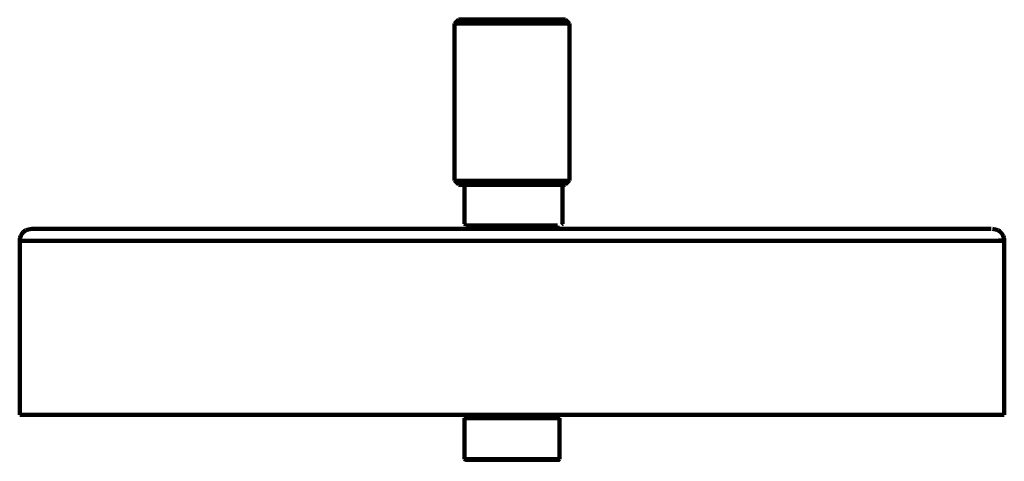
# Model space of a CAD drawing. Header units: millimetres. Extents: x 171 to 371, y -103 to 348.
# Tile 2 of 3: x 171 to 371, y 41 to 130. Entities that reach past the tile are written whole.
import ezdxf

# ---------------------------------------------------------------- set-up
doc = ezdxf.new("R2010")
doc.units = ezdxf.units.MM
doc.header["$MEASUREMENT"] = 0
doc.layers.add('Laag 1', color=7, linetype='Continuous', lineweight=0)

msp = doc.modelspace()

# ---------------------------------------------------------------- linework, layer by layer
at = {"layer": 'Laag 1', "color": 18, "lineweight": 211, "true_color": 0x010000}
for p, q in [((260.12, 130.4), (259.33, 129.65)), ((260.18, 130.4), (260.12, 130.4)), ((260.31, 130.4), (260.18, 130.4)), ((260.51, 130.4), (260.31, 130.4)), ((260.71, 130.4), (260.51, 130.4)), ((260.97, 130.4), (260.71, 130.4)), ((261.23, 130.4), (260.97, 130.4)), ((261.56, 130.4), (261.23, 130.4)), ((261.95, 130.4), (261.56, 130.4)), ((262.35, 130.4), (261.95, 130.4)), ((262.81, 130.4), (262.35, 130.4)), ((263.33, 130.4), (262.81, 130.4)), ((263.79, 130.4), (263.33, 130.4)), ((264.38, 130.4), (263.79, 130.4)), ((264.91, 130.4), (264.38, 130.4)), ((265.56, 130.4), (264.91, 130.4)), ((266.15, 130.4), (265.56, 130.4)), ((266.81, 130.4), (266.15, 130.4)), ((267.47, 130.4), (266.81, 130.4)), ((268.19, 130.4), (267.46, 130.4)), ((268.84, 130.4), (268.19, 130.4)), ((269.56, 130.4), (268.84, 130.4)), ((270.29, 130.4), (269.56, 130.4)), ((271.01, 130.4), (270.29, 130.4)), ((271.66, 130.4), (271.01, 130.4)), ((272.39, 130.4), (271.66, 130.4)), ((273.11, 130.4), (272.39, 130.4)), ((273.76, 130.4), (273.11, 130.4)), ((274.49, 130.4), (273.76, 130.4)), ((275.14, 130.4), (274.49, 130.4)), ((275.73, 130.4), (275.14, 130.4)), ((276.39, 130.4), (275.73, 130.4)), ((276.98, 130.4), (276.39, 130.4)), ((277.57, 130.4), (276.98, 130.4)), ((278.1, 130.4), (277.57, 130.4)), ((278.62, 130.4), (278.1, 130.4)), ((279.14, 130.4), (278.62, 130.4)), ((279.6, 130.4), (279.14, 130.4)), ((280, 130.4), (279.6, 130.4)), ((280.39, 130.4), (280, 130.4)), ((280.72, 130.4), (280.39, 130.4)), ((280.98, 130.4), (280.72, 130.4)), ((281.24, 130.4), (280.98, 130.4)), ((281.44, 130.4), (281.25, 130.4)), ((281.64, 130.4), (281.44, 130.4)), ((281.7, 130.4), (281.64, 130.4)), ((281.83, 130.4), (281.7, 130.4)), ((281.83, 130.4), (282.62, 129.65)), ((259.33, 129.65), (259.39, 129.65)), ((259.33, 97.73), (259.33, 129.65)), ((259.39, 129.65), (259.46, 129.65)), ((259.46, 129.65), (259.59, 129.65)), ((259.59, 129.65), (259.72, 129.65)), ((259.72, 129.65), (259.92, 129.65)), ((259.92, 129.65), (260.18, 129.65)), ((260.18, 129.65), (260.44, 129.65)), ((260.44, 129.65), (260.77, 129.65)), ((260.77, 129.65), (261.17, 129.65)), ((261.17, 129.65), (261.56, 129.65)), ((261.56, 129.65), (262.02, 129.65)), ((262.02, 129.65), (262.48, 129.65)), ((262.48, 129.65), (263, 129.65)), ((263, 129.65), (263.53, 129.65)), ((263.53, 129.65), (264.12, 129.65)), ((264.12, 129.65), (264.71, 129.65)), ((264.71, 129.65), (265.37, 129.65)), ((265.37, 129.65), (266.02, 129.65)), ((266.02, 129.65), (266.68, 129.65)), ((266.68, 129.65), (267.4, 129.65)), ((267.4, 129.65), (268.06, 129.65)), ((268.06, 129.65), (268.78, 129.65)), ((268.78, 129.65), (269.5, 129.65)), ((269.5, 129.65), (270.22, 129.65)), ((270.22, 129.65), (271.01, 129.65)), ((271.01, 129.65), (271.73, 129.65)), ((271.73, 129.65), (272.45, 129.65)), ((272.45, 129.65), (273.17, 129.65)), ((273.17, 129.65), (273.9, 129.65)), ((273.9, 129.65), (274.55, 129.65)), ((274.55, 129.65), (275.27, 129.65)), ((275.27, 129.65), (275.93, 129.65)), ((275.93, 129.65), (276.59, 129.65)), ((276.59, 129.65), (277.18, 129.65)), ((277.18, 129.65), (277.83, 129.65)), ((277.83, 129.65), (278.36, 129.65)), ((278.36, 129.65), (278.95, 129.65)), ((278.95, 129.65), (279.47, 129.65)), ((279.47, 129.65), (279.93, 129.65)), ((279.93, 129.65), (280.39, 129.65)), ((280.39, 129.65), (280.79, 129.65)), ((280.79, 129.65), (281.18, 129.65)), ((281.18, 129.65), (281.51, 129.65)), ((281.51, 129.65), (281.77, 129.65)), ((281.77, 129.65), (282.03, 129.65)), ((282.03, 129.65), (282.23, 129.65)), ((282.23, 129.65), (282.42, 129.65)), ((282.43, 129.65), (282.49, 129.65)), ((282.49, 129.65), (282.56, 129.65)), ((282.56, 129.65), (282.62, 129.65)), ((282.62, 97.73), (282.62, 129.65)), ((260.12, 96.92), (259.33, 97.73)), ((259.39, 97.67), (259.33, 97.67)), ((259.46, 97.67), (259.39, 97.67)), ((259.59, 97.67), (259.46, 97.67)), ((259.72, 97.67), (259.59, 97.67)), ((259.92, 97.67), (259.72, 97.67)), ((260.18, 97.67), (259.92, 97.67)), ((260.12, 96.85), (260.18, 96.85)), ((260.44, 97.67), (260.18, 97.67)), ((260.18, 96.85), (260.31, 96.85)), ((260.31, 96.85), (260.51, 96.85)), ((260.77, 97.67), (260.44, 97.67)), ((260.51, 96.85), (260.71, 96.85)), ((260.71, 96.85), (260.97, 96.85)), ((261.17, 97.67), (260.77, 97.67)), ((260.97, 96.85), (261.23, 96.85)), ((261.56, 97.67), (261.17, 97.67)), ((261.23, 96.85), (261.56, 96.85)), ((261.57, 97.43), (261.37, 97.23)), ((261.37, 97.23), (261.43, 97.23)), ((261.37, 88.98), (261.37, 97.23)), ((261.43, 97.23), (261.57, 97.23)), ((262.02, 97.67), (261.56, 97.67)), ((261.56, 96.85), (261.95, 96.85)), ((261.57, 97.23), (261.77, 97.23)), ((261.77, 97.23), (261.97, 97.23)), ((261.95, 96.85), (262.35, 96.85)), ((261.97, 97.23), (262.24, 97.23)), ((262.48, 97.67), (262.02, 97.67)), ((262.24, 97.23), (262.51, 97.23)), ((262.35, 96.85), (262.8, 96.85)), ((263, 97.67), (262.48, 97.67)), ((262.51, 97.23), (262.85, 97.23)), ((262.81, 96.85), (263.33, 96.85)), ((262.85, 97.23), (263.25, 97.23)), ((263.53, 97.67), (263, 97.67)), ((263.25, 97.23), (263.66, 97.23)), ((263.33, 96.85), (263.79, 96.85)), ((264.12, 97.67), (263.53, 97.67)), ((263.66, 97.23), (264.13, 97.23)), ((263.79, 96.85), (264.38, 96.85)), ((264.71, 97.67), (264.12, 97.67)), ((264.13, 97.23), (264.67, 97.23)), ((264.38, 96.85), (264.91, 96.85)), ((264.67, 97.23), (265.2, 97.23)), ((265.37, 97.67), (264.71, 97.67)), ((264.91, 96.85), (265.56, 96.85)), ((265.21, 97.23), (265.74, 97.23)), ((266.02, 97.67), (265.36, 97.67)), ((265.56, 96.85), (266.15, 96.85)), ((265.75, 97.23), (266.35, 97.23)), ((266.68, 97.67), (266.02, 97.67)), ((266.15, 96.85), (266.81, 96.85)), ((266.35, 97.23), (266.96, 97.23)), ((267.4, 97.67), (266.68, 97.67)), ((266.81, 96.85), (267.47, 96.85)), ((266.96, 97.23), (267.56, 97.23)), ((268.06, 97.67), (267.4, 97.67)), ((267.47, 96.85), (268.19, 96.85)), ((267.56, 97.23), (268.24, 97.23)), ((268.78, 97.67), (268.06, 97.67)), ((268.19, 96.85), (268.84, 96.85)), ((268.24, 97.23), (268.91, 97.23)), ((269.5, 97.67), (268.78, 97.67)), ((268.84, 96.85), (269.57, 96.85)), ((268.91, 97.23), (269.58, 97.23)), ((270.22, 97.67), (269.5, 97.67)), ((269.56, 96.85), (270.29, 96.85)), ((269.59, 97.23), (270.26, 97.23)), ((271.01, 97.67), (270.22, 97.67)), ((270.26, 97.23), (270.93, 97.23)), ((270.29, 96.85), (271.01, 96.85)), ((270.93, 97.23), (271.67, 97.23)), ((271.73, 97.67), (271.01, 97.67)), ((271.01, 96.85), (271.67, 96.85)), ((271.66, 96.85), (272.39, 96.85)), ((271.67, 97.23), (272.35, 97.23)), ((272.45, 97.67), (271.73, 97.67)), ((272.35, 97.23), (273.02, 97.23)), ((272.39, 96.85), (273.11, 96.85)), ((273.17, 97.67), (272.45, 97.67)), ((273.02, 97.23), (273.69, 97.23)), ((273.11, 96.85), (273.77, 96.85)), ((273.9, 97.67), (273.17, 97.67)), ((273.7, 97.23), (274.37, 97.23)), ((273.76, 96.85), (274.49, 96.85)), ((274.55, 97.67), (273.89, 97.67)), ((274.37, 97.23), (275.04, 97.23)), ((274.49, 96.85), (275.14, 96.85)), ((275.27, 97.67), (274.55, 97.67)), ((275.04, 97.23), (275.65, 97.23)), ((275.14, 96.85), (275.73, 96.85)), ((275.93, 97.67), (275.27, 97.67)), ((275.65, 97.23), (276.25, 97.23)), ((275.73, 96.85), (276.39, 96.85)), ((276.59, 97.67), (275.93, 97.67)), ((276.26, 97.23), (276.86, 97.23)), ((276.39, 96.85), (276.98, 96.85)), ((277.18, 97.67), (276.59, 97.67)), ((276.86, 97.23), (277.4, 97.23)), ((276.98, 96.85), (277.57, 96.85)), ((277.83, 97.67), (277.18, 97.67)), ((277.4, 97.23), (277.94, 97.23)), ((277.57, 96.85), (278.09, 96.85)), ((278.36, 97.67), (277.83, 97.67)), ((277.94, 97.23), (278.48, 97.23)), ((278.1, 96.85), (278.62, 96.85)), ((278.95, 97.67), (278.36, 97.67)), ((278.48, 97.23), (278.95, 97.23)), ((278.62, 96.85), (279.14, 96.85)), ((279.47, 97.67), (278.95, 97.67)), ((278.95, 97.23), (279.36, 97.23)), ((279.14, 96.85), (279.61, 96.85)), ((279.36, 97.23), (279.76, 97.23)), ((279.93, 97.67), (279.47, 97.67)), ((279.6, 96.85), (280, 96.85)), ((279.76, 97.23), (280.1, 97.23)), ((280.39, 97.67), (279.93, 97.67)), ((280, 96.85), (280.39, 96.85)), ((280.1, 97.23), (280.37, 97.23)), ((280.37, 97.23), (280.64, 97.23)), ((280.79, 97.67), (280.39, 97.67)), ((280.39, 96.85), (280.72, 96.85)), ((280.64, 97.23), (280.84, 97.23)), ((280.72, 96.85), (280.98, 96.85)), ((281.18, 97.67), (280.79, 97.67)), ((280.84, 97.23), (281.04, 97.23)), ((280.98, 96.85), (281.24, 96.85)), ((281.04, 97.43), (281.24, 97.23)), ((281.04, 97.23), (281.17, 97.23)), ((281.17, 97.23), (281.24, 97.23)), ((281.51, 97.67), (281.18, 97.67)), ((281.24, 88.98), (281.24, 97.23)), ((281.24, 96.85), (281.44, 96.85)), ((281.44, 96.85), (281.64, 96.85)), ((281.77, 97.67), (281.51, 97.67)), ((281.64, 96.85), (281.7, 96.85)), ((281.7, 96.85), (281.84, 96.85)), ((282.03, 97.67), (281.77, 97.67)), ((281.83, 96.92), (282.62, 97.73)), ((282.23, 97.67), (282.03, 97.67)), ((282.43, 97.67), (282.23, 97.67)), ((282.49, 97.67), (282.43, 97.67)), ((282.56, 97.67), (282.49, 97.67)), ((282.62, 97.67), (282.56, 97.67)), ((172.9, 87.83), (173.24, 87.9)), ((173.24, 87.9), (173.58, 87.97)), ((173.65, 87.97), (173.58, 87.97)), ((173.78, 87.97), (173.65, 87.97)), ((173.92, 87.97), (173.78, 87.97)), ((174.12, 87.97), (173.92, 87.97)), ((174.39, 87.97), (174.12, 87.97)), ((174.73, 87.97), (174.39, 87.97)), ((175.07, 87.97), (174.73, 87.97)), ((175.47, 87.97), (175.07, 87.97)), ((175.95, 87.97), (175.47, 87.97)), ((176.49, 87.97), (175.95, 87.97)), ((177.03, 87.97), (176.49, 87.97)), ((177.64, 87.97), (177.03, 87.97)), ((178.24, 87.97), (177.64, 87.97)), ((178.92, 87.97), (178.24, 87.97)), ((179.66, 87.97), (178.92, 87.97)), ((180.47, 87.97), (179.66, 87.97)), ((181.29, 87.97), (180.47, 87.97)), ((182.16, 87.97), (181.29, 87.97)), ((183.04, 87.97), (182.16, 87.97)), ((183.99, 87.97), (183.04, 87.97)), ((185, 87.97), (183.99, 87.97)), ((186.09, 87.97), (185, 87.97)), ((187.17, 87.97), (186.08, 87.97)), ((188.25, 87.97), (187.17, 87.97)), ((189.46, 87.97), (188.25, 87.97)), ((190.68, 87.97), (189.46, 87.97)), ((191.9, 87.97), (190.68, 87.97)), ((193.18, 87.97), (191.9, 87.97)), ((194.53, 87.97), (193.18, 87.97)), ((195.89, 87.97), (194.53, 87.97)), ((197.3, 87.97), (195.89, 87.97)), ((198.72, 87.97), (197.3, 87.97)), ((200.21, 87.97), (198.72, 87.97)), ((201.7, 87.97), (200.21, 87.97)), ((203.25, 87.97), (201.7, 87.97)), ((204.81, 87.97), (203.25, 87.97)), ((206.43, 87.97), (204.81, 87.97)), ((208.05, 87.97), (206.43, 87.97)), ((209.74, 87.97), (208.05, 87.97)), ((211.43, 87.97), (209.74, 87.97)), ((213.19, 87.97), (211.43, 87.97)), ((214.95, 87.97), (213.19, 87.97)), ((216.7, 87.97), (214.95, 87.97)), ((218.53, 87.97), (216.7, 87.97)), ((220.35, 87.97), (218.53, 87.97)), ((222.25, 87.97), (220.35, 87.97)), ((224.14, 87.97), (222.24, 87.97)), ((226.03, 87.97), (224.14, 87.97)), ((227.99, 87.97), (226.03, 87.97)), ((229.95, 87.97), (227.99, 87.97)), ((231.91, 87.97), (229.95, 87.97)), ((233.94, 87.97), (231.91, 87.97)), ((235.9, 87.97), (233.94, 87.97)), ((237.99, 87.97), (235.9, 87.97)), ((240.02, 87.97), (237.99, 87.97)), ((242.12, 87.97), (240.02, 87.97)), ((244.15, 87.97), (242.12, 87.97)), ((246.24, 87.97), (244.15, 87.97)), ((248.34, 87.97), (246.24, 87.97)), ((250.5, 87.97), (248.34, 87.97)), ((252.59, 87.97), (250.5, 87.97)), ((254.76, 87.97), (252.59, 87.97)), ((256.92, 87.97), (254.76, 87.97)), ((259.02, 87.97), (256.92, 87.97)), ((261.18, 87.97), (259.02, 87.97)), ((263.34, 87.97), (261.18, 87.97)), ((261.43, 88.98), (261.37, 88.98)), ((261.57, 88.77), (261.37, 88.97)), ((261.57, 88.98), (261.43, 88.98)), ((261.77, 88.98), (261.57, 88.98)), ((261.94, 88.63), (261.61, 88.63)), ((262.23, 88.63), (261.84, 88.63)), ((262.53, 88.63), (262.14, 88.63)), ((262.91, 88.63), (262.44, 88.63)), ((263.35, 88.63), (262.81, 88.63)), ((263.8, 88.63), (263.25, 88.63)), ((265.5, 87.97), (263.34, 87.97)), ((264.32, 88.63), (263.7, 88.63)), ((264.92, 88.63), (264.22, 88.63)), ((265.52, 88.63), (264.82, 88.63)), ((266.11, 88.63), (265.42, 88.63)), ((267.67, 87.97), (265.5, 87.97)), ((266.78, 88.63), (266.01, 88.63)), ((267.46, 88.63), (266.68, 88.63)), ((268.13, 88.63), (267.36, 88.63)), ((269.83, 87.97), (267.67, 87.97)), ((268.87, 88.63), (268.03, 88.63)), ((269.62, 88.63), (268.77, 88.63)), ((270.36, 88.63), (269.52, 88.63)), ((271.99, 87.97), (269.83, 87.97)), ((271.11, 88.63), (270.27, 88.63)), ((271.86, 88.63), (271.01, 88.63)), ((272.68, 88.63), (271.76, 88.63)), ((274.22, 87.97), (271.99, 87.97)), ((273.42, 88.63), (272.58, 88.63)), ((274.17, 88.63), (273.32, 88.63)), ((274.91, 88.63), (274.07, 88.63)), ((276.39, 87.97), (274.22, 87.97)), ((275.66, 88.63), (274.82, 88.63)), ((276.41, 88.63), (275.56, 88.63)), ((277.08, 88.63), (276.31, 88.63)), ((278.55, 87.97), (276.39, 87.97)), ((277.75, 88.63), (276.98, 88.63)), ((278.42, 88.63), (277.65, 88.63)), ((278.37, 88.17), (277.92, 88.17)), ((279.02, 88.63), (278.32, 88.63)), ((278.76, 88.17), (278.37, 88.17)), ((280.71, 87.97), (278.55, 87.97)), ((279.15, 88.17), (278.76, 88.17)), ((279.61, 88.63), (278.92, 88.63)), ((279.48, 88.17), (279.15, 88.17)), ((279.74, 88.17), (279.48, 88.17)), ((280.21, 88.63), (279.52, 88.63)), ((280, 88.17), (279.74, 88.17)), ((280.19, 88.17), (280, 88.17)), ((280.39, 88.17), (280.19, 88.17)), ((280.52, 88.17), (280.39, 88.17)), ((280.59, 88.17), (280.52, 88.17)), ((282.88, 87.97), (280.71, 87.97)), ((281.04, 88.77), (281.24, 88.97)), ((284.97, 87.97), (282.88, 87.97)), ((287.13, 87.97), (284.97, 87.97)), ((289.3, 87.97), (287.13, 87.97)), ((291.39, 87.97), (289.3, 87.97)), ((293.49, 87.97), (291.39, 87.97)), ((295.65, 87.97), (293.49, 87.97)), ((297.75, 87.97), (295.65, 87.97)), ((299.77, 87.97), (297.75, 87.97)), ((301.87, 87.97), (299.77, 87.97)), ((303.9, 87.97), (301.87, 87.97)), ((305.92, 87.97), (303.9, 87.97)), ((307.95, 87.97), (305.92, 87.97)), ((309.98, 87.97), (307.95, 87.97)), ((311.94, 87.97), (309.98, 87.97)), ((313.9, 87.97), (311.94, 87.97)), ((315.86, 87.97), (313.9, 87.97)), ((317.75, 87.97), (315.86, 87.97)), ((319.65, 87.97), (317.75, 87.97)), ((321.54, 87.97), (319.64, 87.97)), ((323.36, 87.97), (321.54, 87.97)), ((325.19, 87.97), (323.36, 87.97)), ((326.95, 87.97), (325.19, 87.97)), ((328.7, 87.97), (326.95, 87.97)), ((330.46, 87.97), (328.7, 87.97)), ((332.15, 87.97), (330.46, 87.97)), ((333.84, 87.97), (332.15, 87.97)), ((335.46, 87.97), (333.84, 87.97)), ((337.08, 87.97), (335.46, 87.97)), ((338.64, 87.97), (337.08, 87.97)), ((340.19, 87.97), (338.64, 87.97)), ((341.68, 87.97), (340.19, 87.97)), ((343.17, 87.97), (341.68, 87.97)), ((344.65, 87.97), (343.17, 87.97)), ((346.01, 87.97), (344.65, 87.97)), ((347.36, 87.97), (346.01, 87.97)), ((348.71, 87.97), (347.36, 87.97)), ((349.99, 87.97), (348.71, 87.97)), ((351.28, 87.97), (349.99, 87.97)), ((352.43, 87.97), (351.28, 87.97)), ((353.64, 87.97), (352.43, 87.97)), ((354.73, 87.97), (353.64, 87.97)), ((355.81, 87.97), (354.72, 87.97)), ((356.89, 87.97), (355.81, 87.97)), ((357.72, 87.97), (356.71, 87.97)), ((358.67, 87.97), (357.72, 87.97)), ((359.54, 87.97), (358.67, 87.97)), ((360.42, 87.97), (359.54, 87.97)), ((361.23, 87.97), (360.42, 87.97)), ((362.04, 87.97), (361.23, 87.97)), ((362.78, 87.97), (362.04, 87.97)), ((363.45, 87.97), (362.78, 87.97)), ((364.13, 87.97), (363.45, 87.97)), ((364.67, 87.97), (364.13, 87.97)), ((365.2, 87.97), (364.67, 87.97)), ((365.74, 87.97), (365.21, 87.97)), ((366.21, 87.97), (365.74, 87.97)), ((366.62, 87.97), (366.21, 87.97)), ((366.96, 87.97), (366.62, 87.97)), ((367.29, 87.97), (366.96, 87.97)), ((367.56, 87.97), (367.29, 87.97)), ((367.76, 87.97), (367.56, 87.97)), ((367.9, 87.97), (367.76, 87.97)), ((368.03, 87.97), (367.9, 87.97)), ((368.1, 87.97), (368.03, 87.97)), ((368.17, 87.97), (368.1, 87.97)), ((368.44, 87.97), (368.71, 87.9)), ((368.71, 87.9), (369.05, 87.83)), ((171.15, 86.33), (171.21, 86.33)), ((171.15, 85.91), (171.21, 86.17)), ((171.15, 85.58), (171.15, 85.91)), ((171.21, 86.17), (171.35, 86.51)), ((171.21, 86.33), (171.35, 86.33)), ((171.35, 86.51), (171.48, 86.77)), ((171.48, 86.77), (171.62, 86.97)), ((171.62, 86.97), (171.82, 87.24)), ((171.82, 87.24), (172.09, 87.44)), ((172.09, 87.44), (172.36, 87.64)), ((172.36, 87.64), (172.63, 87.77)), ((172.63, 87.77), (172.9, 87.83)), ((369.05, 87.83), (369.32, 87.77)), ((369.32, 87.77), (369.59, 87.64)), ((369.59, 87.64), (369.86, 87.44)), ((369.86, 87.44), (370.06, 87.24)), ((370.06, 87.24), (370.33, 86.97)), ((370.33, 86.97), (370.47, 86.77)), ((370.47, 86.77), (370.6, 86.51)), ((370.6, 86.51), (370.74, 86.17)), ((370.74, 86.17), (370.8, 85.91)), ((370.8, 85.91), (370.8, 85.58)), ((171.15, 50.22), (171.15, 85.52)), ((171.33, 85.52), (171.53, 85.52)), ((171.53, 85.52), (171.73, 85.52)), ((171.73, 85.52), (172, 85.52)), ((172, 85.52), (172.34, 85.52)), ((172.34, 85.52), (172.68, 85.52)), ((172.68, 85.52), (173.09, 85.52)), ((173.09, 85.52), (173.56, 85.52)), ((173.56, 85.52), (174.03, 85.52)), ((174.03, 85.52), (174.57, 85.52)), ((174.57, 85.52), (370.33, 85.52)), ((369.65, 85.58), (369.92, 85.58)), ((369.92, 85.58), (370.2, 85.58)), ((370.2, 85.58), (370.4, 85.58)), ((370.4, 85.58), (370.6, 85.58)), ((370.6, 85.58), (370.67, 85.58)), ((370.67, 85.58), (370.8, 85.58)), ((370.8, 50.22), (370.8, 85.52)), ((171.15, 50.22), (171.21, 50.22)), ((171.21, 50.22), (171.35, 50.22)), ((171.35, 50.22), (171.55, 50.22)), ((171.55, 50.22), (171.76, 50.22)), ((171.76, 50.22), (172.03, 50.22)), ((172.03, 50.22), (172.36, 50.22)), ((172.36, 50.22), (172.7, 50.22)), ((172.7, 50.22), (173.11, 50.22)), ((173.11, 50.22), (173.58, 50.22)), ((173.58, 50.22), (174.05, 50.22)), ((174.05, 50.22), (174.6, 50.22)), ((174.6, 50.22), (175.2, 50.22)), ((175.2, 50.22), (175.81, 50.22)), ((175.81, 50.22), (176.49, 50.22)), ((176.49, 50.22), (177.23, 50.22)), ((177.23, 50.22), (178.04, 50.22)), ((178.04, 50.22), (178.85, 50.22)), ((178.85, 50.22), (179.73, 50.22)), ((179.73, 50.22), (180.61, 50.22)), ((180.61, 50.22), (181.56, 50.22)), ((181.56, 50.22), (182.57, 50.22)), ((182.57, 50.22), (183.59, 50.22)), ((183.59, 50.22), (184.74, 50.22)), ((184.74, 50.22), (185.82, 50.22)), ((185.82, 50.22), (187.04, 50.22)), ((187.04, 50.22), (188.19, 50.22)), ((188.19, 50.22), (189.47, 50.22)), ((189.47, 50.22), (190.75, 50.22)), ((190.75, 50.22), (192.04, 50.22)), ((192.04, 50.22), (193.39, 50.22)), ((193.39, 50.22), (194.81, 50.22)), ((194.81, 50.22), (196.23, 50.22)), ((196.23, 50.22), (197.72, 50.22)), ((197.72, 50.22), (199.21, 50.22)), ((199.21, 50.22), (200.76, 50.22)), ((200.76, 50.22), (202.38, 50.22)), ((202.38, 50.22), (203.94, 50.22)), ((203.94, 50.22), (205.63, 50.22)), ((205.63, 50.22), (207.25, 50.22)), ((207.25, 50.22), (208.94, 50.22)), ((208.94, 50.22), (210.7, 50.22)), ((210.7, 50.22), (212.46, 50.22)), ((212.46, 50.22), (214.28, 50.22)), ((214.28, 50.22), (216.11, 50.22)), ((216.11, 50.22), (217.93, 50.22)), ((217.93, 50.22), (219.83, 50.22)), ((219.83, 50.22), (221.72, 50.22)), ((221.72, 50.22), (223.61, 50.22)), ((223.61, 50.22), (225.58, 50.22)), ((225.58, 50.22), (227.54, 50.22)), ((227.54, 50.22), (229.5, 50.22)), ((229.5, 50.22), (231.52, 50.22)), ((231.52, 50.22), (233.55, 50.22)), ((233.55, 50.22), (235.58, 50.22)), ((235.58, 50.22), (237.61, 50.22)), ((237.61, 50.22), (239.71, 50.22)), ((239.71, 50.22), (241.8, 50.22)), ((241.8, 50.22), (243.9, 50.22)), ((243.9, 50.22), (246.06, 50.22)), ((246.06, 50.22), (248.16, 50.22)), ((248.16, 50.22), (250.32, 50.22)), ((250.32, 50.22), (252.42, 50.22)), ((252.42, 50.22), (254.58, 50.22)), ((254.58, 50.22), (256.74, 50.22)), ((256.74, 50.22), (258.97, 50.22)), ((258.97, 50.22), (261.14, 50.22)), ((261.14, 50.22), (263.3, 50.22)), ((263.3, 50.22), (265.53, 50.22)), ((265.53, 50.22), (267.69, 50.22)), ((267.69, 50.22), (269.86, 50.22)), ((269.86, 50.22), (272.09, 50.22)), ((272.09, 50.22), (274.26, 50.22)), ((274.26, 50.22), (276.49, 50.22)), ((276.49, 50.22), (278.65, 50.22)), ((278.65, 50.22), (280.81, 50.22)), ((280.81, 50.22), (282.98, 50.22)), ((282.98, 50.22), (285.21, 50.22)), ((285.21, 50.22), (287.37, 50.22)), ((287.37, 50.22), (289.47, 50.22)), ((289.47, 50.22), (291.63, 50.22)), ((291.63, 50.22), (293.79, 50.22)), ((293.79, 50.22), (295.96, 50.22)), ((295.96, 50.22), (298.05, 50.22)), ((298.05, 50.22), (300.15, 50.22)), ((300.15, 50.22), (302.25, 50.22)), ((302.25, 50.22), (304.28, 50.22)), ((304.28, 50.22), (306.37, 50.22)), ((306.37, 50.22), (308.4, 50.22)), ((308.4, 50.22), (310.43, 50.22)), ((310.43, 50.22), (312.45, 50.22)), ((312.45, 50.22), (314.42, 50.22)), ((314.42, 50.22), (316.38, 50.22)), ((316.38, 50.22), (318.34, 50.22)), ((318.34, 50.22), (320.23, 50.22)), ((320.23, 50.22), (322.12, 50.22)), ((322.12, 50.22), (324.02, 50.22)), ((324.02, 50.22), (325.84, 50.22)), ((325.84, 50.22), (327.67, 50.22)), ((327.67, 50.22), (329.49, 50.22)), ((329.49, 50.22), (331.25, 50.22)), ((331.25, 50.22), (332.94, 50.22)), ((332.94, 50.22), (334.7, 50.22)), ((334.7, 50.22), (336.32, 50.22)), ((336.32, 50.22), (338.01, 50.22)), ((338.01, 50.22), (339.63, 50.22)), ((339.63, 50.22), (341.19, 50.22)), ((341.19, 50.22), (342.68, 50.22)), ((342.68, 50.22), (344.23, 50.22)), ((344.23, 50.22), (345.72, 50.22)), ((345.72, 50.22), (347.14, 50.22)), ((347.14, 50.22), (348.56, 50.22)), ((348.56, 50.22), (349.91, 50.22)), ((349.91, 50.22), (351.2, 50.22)), ((351.2, 50.22), (352.48, 50.22)), ((352.48, 50.22), (353.77, 50.22)), ((353.77, 50.22), (354.98, 50.22)), ((354.98, 50.22), (356.13, 50.22)), ((356.13, 50.22), (357.28, 50.22)), ((357.28, 50.22), (358.3, 50.22)), ((358.3, 50.22), (359.38, 50.22)), ((359.38, 50.22), (360.33, 50.22)), ((360.33, 50.22), (361.34, 50.22)), ((361.34, 50.22), (362.22, 50.22)), ((362.22, 50.22), (363.1, 50.22)), ((363.1, 50.22), (363.91, 50.22)), ((363.91, 50.22), (364.72, 50.22)), ((364.72, 50.22), (365.4, 50.22)), ((365.4, 50.22), (366.14, 50.22)), ((366.14, 50.22), (366.75, 50.22)), ((366.75, 50.22), (367.36, 50.22)), ((367.36, 50.22), (367.9, 50.22)), ((367.9, 50.22), (368.44, 50.22)), ((368.44, 50.22), (368.84, 50.22)), ((368.84, 50.22), (369.25, 50.22)), ((369.25, 50.22), (369.65, 50.22)), ((369.65, 50.22), (369.92, 50.22)), ((369.92, 50.22), (370.2, 50.22)), ((370.2, 50.22), (370.4, 50.22)), ((370.4, 50.22), (370.6, 50.22)), ((370.6, 50.22), (370.67, 50.22)), ((370.67, 50.22), (370.8, 50.22)), ((261.56, 49.7), (261.37, 49.5)), ((261.37, 49.5), (261.43, 49.5)), ((261.37, 41.21), (261.37, 49.5)), ((261.43, 49.5), (261.56, 49.5)), ((261.56, 49.5), (261.76, 49.5)), ((261.76, 49.5), (261.95, 49.5)), ((261.95, 49.5), (262.21, 49.5)), ((262.21, 49.5), (262.47, 49.5)), ((262.47, 49.5), (262.8, 49.5)), ((262.8, 49.5), (263.19, 49.5)), ((263.19, 49.5), (263.58, 49.5)), ((263.58, 49.5), (264.04, 49.5)), ((264.04, 49.5), (264.56, 49.5)), ((264.56, 49.5), (265.08, 49.5)), ((265.08, 49.5), (265.6, 49.5)), ((265.6, 49.5), (266.19, 49.5)), ((266.19, 49.5), (266.77, 49.5)), ((266.77, 49.5), (267.36, 49.5)), ((267.36, 49.5), (268.01, 49.5)), ((268.01, 49.5), (268.66, 49.5)), ((268.66, 49.5), (269.31, 49.5)), ((269.31, 49.5), (269.97, 49.5)), ((269.97, 49.5), (270.62, 49.5)), ((270.62, 49.5), (271.33, 49.5)), ((271.33, 49.5), (271.98, 49.5)), ((271.99, 49.5), (272.64, 49.5)), ((272.64, 49.5), (273.29, 49.5)), ((273.29, 49.5), (273.94, 49.5)), ((273.94, 49.5), (274.59, 49.5)), ((274.59, 49.5), (275.18, 49.5)), ((275.18, 49.5), (275.77, 49.5)), ((275.76, 49.5), (276.35, 49.5)), ((276.35, 49.5), (276.87, 49.5)), ((276.87, 49.5), (277.39, 49.5)), ((277.39, 49.5), (277.92, 49.5)), ((277.91, 49.5), (278.37, 49.5)), ((278.37, 49.5), (278.76, 49.5)), ((278.76, 49.5), (279.15, 49.5)), ((279.15, 49.5), (279.48, 49.5)), ((279.48, 49.5), (279.74, 49.5)), ((279.74, 49.5), (280, 49.5)), ((280, 49.5), (280.2, 49.5)), ((280.19, 49.5), (280.39, 49.5)), ((280.39, 49.7), (280.59, 49.5)), ((280.39, 49.5), (280.52, 49.5)), ((280.52, 49.5), (280.59, 49.5)), ((280.59, 41.21), (280.59, 49.5)), ((261.43, 41.21), (261.37, 41.21)), ((261.56, 41.01), (261.37, 41.21)), ((261.56, 41.21), (261.43, 41.21)), ((261.76, 41.21), (261.56, 41.21)), ((261.95, 41.21), (261.76, 41.21)), ((262.21, 41.21), (261.95, 41.21)), ((262.47, 41.21), (262.21, 41.21)), ((262.8, 41.21), (262.47, 41.21)), ((263.19, 41.21), (262.8, 41.21)), ((263.58, 41.21), (263.19, 41.21)), ((264.04, 41.21), (263.58, 41.21)), ((264.56, 41.21), (264.04, 41.21)), ((265.08, 41.21), (264.56, 41.21)), ((265.6, 41.21), (265.08, 41.21)), ((266.19, 41.21), (265.6, 41.21)), ((266.77, 41.21), (266.19, 41.21)), ((267.36, 41.21), (266.77, 41.21)), ((268.01, 41.21), (267.36, 41.21)), ((268.66, 41.21), (268.01, 41.21)), ((269.31, 41.21), (268.66, 41.21)), ((269.97, 41.21), (269.32, 41.21)), ((270.62, 41.21), (269.97, 41.21)), ((271.33, 41.21), (270.62, 41.21)), ((271.99, 41.21), (271.33, 41.21)), ((272.64, 41.21), (271.99, 41.21)), ((273.29, 41.21), (272.64, 41.21)), ((273.94, 41.21), (273.29, 41.21)), ((274.59, 41.21), (273.94, 41.21)), ((275.18, 41.21), (274.59, 41.21)), ((275.76, 41.21), (275.18, 41.21)), ((276.35, 41.21), (275.76, 41.21)), ((276.87, 41.21), (276.35, 41.21)), ((277.39, 41.21), (276.87, 41.21)), ((277.91, 41.21), (277.39, 41.21)), ((278.37, 41.21), (277.92, 41.21)), ((278.76, 41.21), (278.37, 41.21)), ((279.15, 41.21), (278.76, 41.21)), ((279.48, 41.21), (279.15, 41.21)), ((279.74, 41.21), (279.48, 41.21)), ((280, 41.21), (279.74, 41.21)), ((280.19, 41.21), (280, 41.21)), ((280.39, 41.21), (280.19, 41.21)), ((280.52, 41.21), (280.39, 41.21)), ((280.39, 41.01), (280.59, 41.21)), ((280.59, 41.21), (280.52, 41.21))]:
    msp.add_line(p, q, dxfattribs=at)
at = {"layer": 'Laag 1', "color": 18, "lineweight": 0, "true_color": 0x000000}
msp.add_lwpolyline([(261.56, 40.75), (280.59, 40.75), (280.59, 49.75), (261.56, 49.75)], close=True, dxfattribs=at)

doc.saveas('drawing.dxf')
